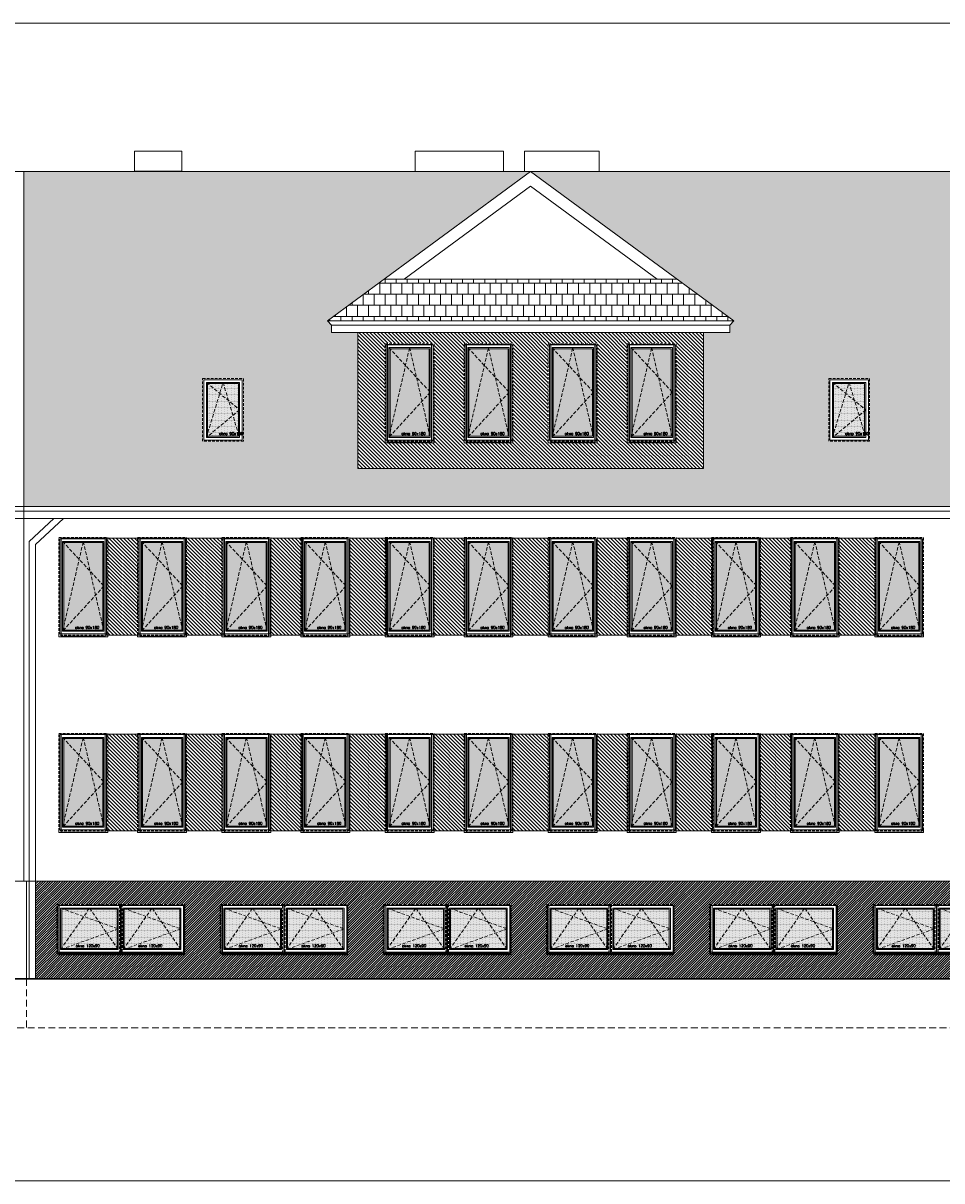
# Model space of a CAD drawing. Header units: millimetres. Extents: x 23192 to 177760, y -399809 to -79279.
# Tile 30 of 70: x 54940 to 56629, y -238865 to -236738. Entities that reach past the tile are written whole.
import ezdxf

# ---------------------------------------------------------------- set-up
doc = ezdxf.new("R2010")
doc.units = ezdxf.units.MM
for name, pattern in [('CACHE', [9.525, 6.35, -3.175]), ('CARKOVANA', [7.5, 5, -2.5]), ('HIDDEN', [9.525, 6.35, -3.175])]:
    doc.linetypes.add(name, pattern=pattern)
doc.layers.get('0').update_dxf_attribs({"lineweight": 0})
for name, color, linetype, lineweight in [('! opisy okien elewacja', 7, 'Continuous', 0), ('!! 0_ Istn-okna', 6, 'Continuous', 13), ('!! 0_ Istn-sciany', 3, 'Continuous', 30), ('!! 0_ WIDOK ELEWACJA', 4, 'Continuous', 0), ('!! 0_Istn-cienka', 4, 'Continuous', 9), ('!! 0_Istn-drzwi', 1, 'Continuous', 13), ('!! 1_Hatch dach', 252, 'Continuous', 5), ('!! 2_NOWE OKNA WIDOk - remont', 140, 'Continuous', 5), ('!! 2_TYNK OBRYS', 252, 'Continuous', 13)]:
    doc.layers.add(name, color=color, linetype=linetype, lineweight=lineweight)
doc.layers.add('!! 1_ELEWACJA KOLOR', color=7, linetype='Continuous', lineweight=13, true_color=0x6888bb)
doc.layers.add('!! 2_ELEWACJA COKÓŁ', color=9, linetype='Continuous', lineweight=13, true_color=0x808080)
doc.styles.add('TXT', font='simplex.shx')

# ---------------------------------------------------------------- blocks, each defined once
blk = doc.blocks.new('okno 90x180')
at = {"layer": '!! 1_Hatch dach', "true_color": 0x575757}
h = blk.add_hatch(dxfattribs=at)
h.set_pattern_fill('DOTS', color=251)
h.set_pattern_definition([(0, (-9632.3096, -11392.1331), (0.79375, 1.5875), [0, -1.5875])])
h.paths.add_polyline_path([(9, -10), (81, -10), (81, -171), (9, -171)])
at = {"layer": '!! 0_ Istn-okna', "linetype": 'CARKOVANA', "lineweight": 5}
blk.add_lwpolyline([(0, -1), (90, -1), (90, -180), (0, -180)], close=True, dxfattribs=at)
at = {"layer": '!! 0_ Istn-okna'}
for points in [[(2, -3), (88, -3), (88, -178), (2, -178)], [(7, -8), (83, -8), (83, -173), (7, -173)], [(9, -10), (81, -10), (81, -171), (9, -171)], [(0, -178), (90, -178), (90, -183), (0, -183)]]:
    blk.add_lwpolyline(points, close=True, dxfattribs=at)
at = {"layer": '!! 1_Hatch dach', "color": 251, "linetype": 'CACHE', "true_color": 0x575757}
for points in [[(7, -173), (45, -8), (83, -173)], [(7, -8), (83, -90), (7, -173)]]:
    blk.add_lwpolyline(points, dxfattribs=at)
at = {"insert": (30.1, -163.6), "char_height": 5, "attachment_point": 1, "style": 'TXT'}
blk.add_mtext_dynamic_manual_height_columns('okno 90x180', width=52.63, gutter_width=75, heights=[0], dxfattribs=at)
blk = doc.blocks.new('okno 115x115')
at = {"layer": '!! 1_Hatch dach', "true_color": 0x575757}
h = blk.add_hatch(dxfattribs=at)
h.set_pattern_fill('DOTS', color=251, angle=360)
h.set_pattern_definition([(360, (-21873.4686, 1906.5186), (0.79375, 1.5875), [0, -1.5875])])
h.paths.add_polyline_path([(-12259.7, 13266.7), (-12157.7, 13266.7), (-12157.7, 13194.7), (-12259.7, 13194.7)])
h = blk.add_hatch(dxfattribs=at)
h.set_pattern_fill('ANSI31', color=251, scale=0.2, angle=360)
h.paths.add_polyline_path([(-12264.2, 13187.7), (-12153.2, 13187.7), (-12153.2, 13182.7), (-12264.2, 13182.7)])
at = {"layer": '!! 0_ Istn-okna', "linetype": 'CARKOVANA', "lineweight": 5}
blk.add_lwpolyline([(-12268.7, 13275.7), (-12148.7, 13275.7), (-12148.7, 13185.7), (-12268.7, 13185.7)], close=True, dxfattribs=at)
at = {"layer": '!! 0_ Istn-okna'}
for points in [[(-12266.7, 13273.7), (-12150.7, 13273.7), (-12150.7, 13187.7), (-12266.7, 13187.7)], [(-12261.7, 13268.7), (-12155.7, 13268.7), (-12155.7, 13192.7), (-12261.7, 13192.7)], [(-12259.7, 13266.7), (-12157.7, 13266.7), (-12157.7, 13194.7), (-12259.7, 13194.7)], [(-12266.7, 13187.7), (-12150.7, 13187.7), (-12150.7, 13182.7), (-12266.7, 13182.7)]]:
    blk.add_lwpolyline(points, close=True, dxfattribs=at)
at = {"layer": '!! 1_Hatch dach', "color": 251, "linetype": 'CACHE', "true_color": 0x575757}
for points in [[(-12261.7, 13192.7), (-12208.7, 13268.7), (-12155.7, 13192.7)], [(-12261.7, 13268.7), (-12155.7, 13230.7), (-12261.7, 13192.7)]]:
    blk.add_lwpolyline(points, dxfattribs=at)
at = {"insert": (-12234.1, 13202.1), "char_height": 5, "attachment_point": 1, "style": 'TXT'}
blk.add_mtext_dynamic_manual_height_columns('okno 120x90', width=52.63, gutter_width=75, heights=[0], dxfattribs=at)
blk = doc.blocks.new('OKNO POŁACIOWE')
at = {"layer": '!! 1_Hatch dach', "true_color": 0x575757}
h = blk.add_hatch(dxfattribs=at)
h.set_pattern_fill('DOTS', color=251)
h.set_pattern_definition([(0, (62967.6391, -229507.4222), (0.79375, 1.5875), [0, -1.5875])])
h.paths.add_polyline_path([(72608.9, -218174.3), (72665.9, -218174.3), (72665.9, -218271.3), (72608.9, -218271.3)])
at = {"layer": '!! 0_ Istn-okna', "linetype": 'CARKOVANA', "lineweight": 5}
blk.add_lwpolyline([(72599.9, -218165.3), (72674.9, -218165.3), (72674.9, -218280.3), (72599.9, -218280.3)], close=True, dxfattribs=at)
at = {"layer": '!! 0_ Istn-okna'}
for points in [[(72601.9, -218167.3), (72672.9, -218167.3), (72672.9, -218278.3), (72601.9, -218278.3)], [(72606.9, -218172.3), (72667.9, -218172.3), (72667.9, -218273.3), (72606.9, -218273.3)], [(72608.9, -218174.3), (72665.9, -218174.3), (72665.9, -218271.3), (72608.9, -218271.3)]]:
    blk.add_lwpolyline(points, close=True, dxfattribs=at)
at = {"layer": '!! 1_Hatch dach', "color": 251, "linetype": 'CACHE', "true_color": 0x575757}
for points in [[(72606.9, -218273.3), (72637.4, -218172.3), (72667.9, -218273.3)], [(72606.9, -218172.3), (72667.9, -218222.8), (72606.9, -218273.3)]]:
    blk.add_lwpolyline(points, dxfattribs=at)
at = {"insert": (72630, -218263.9), "char_height": 5, "attachment_point": 1, "style": 'TXT'}
blk.add_mtext_dynamic_manual_height_columns('okno 90x180', width=52.63, gutter_width=75, heights=[0], dxfattribs=at)

msp = doc.modelspace()

# ---------------------------------------------------------------- hatches: boundary and pattern name
at = {"layer": '!! 1_ELEWACJA KOLOR', "true_color": 0xa78758}
h = msp.add_hatch(dxfattribs=at)
h.set_pattern_fill('ANSI31', color=45, scale=1.5, angle=-90)
h.paths.add_polyline_path([(56190.56903, -237306.48603), (56142.06903, -237306.48603), (55555.56903, -237306.48603), (55555.56903, -237556.44129), (56190.56903, -237556.44129)])
h.paths.add_polyline_path([(55905.56903, -237509.06821), (55905.56903, -237504.06821), (55905.56903, -237326.06821), (55995.56903, -237326.06821), (55995.56903, -237506.06821), (55995.56903, -237509.06821)], flags=16)
h.paths.add_polyline_path([(55907.56903, -237504.06821), (55907.56903, -237328.06821), (55993.56903, -237328.06821), (55993.56903, -237504.06821), (55991.06903, -237504.06821), (55991.06903, -237508.06821), (55910.06903, -237508.06821), (55910.06903, -237504.06821)], flags=0)
h.paths.add_polyline_path([(55840.56903, -237509.06821), (55750.56903, -237509.06821), (55750.56903, -237504.06821), (55750.56903, -237326.06821), (55840.56903, -237326.06821), (55840.56903, -237506.06821)], flags=16)
h.paths.add_polyline_path([(55838.56903, -237504.06821), (55836.06903, -237504.06821), (55836.06903, -237508.06821), (55755.06903, -237508.06821), (55755.06903, -237504.06821), (55752.56903, -237504.06821), (55752.56903, -237328.06821), (55838.56903, -237328.06821)], flags=0)
h.paths.add_polyline_path([(55912.56903, -237499.06821), (55912.56903, -237333.06821), (55988.56903, -237333.06821), (55988.56903, -237499.06821)], flags=0)
h.paths.add_polyline_path([(55912.56903, -237499.06821), (55914.56903, -237490.33136), (55914.56903, -237335.25242), (55914.40035, -237335.06821), (55950.1112, -237335.06821), (55950.56903, -237333.06821), (55951.02686, -237335.06821), (55986.56903, -237335.06821), (55986.56903, -237413.884), (55988.56903, -237416.06821), (55986.56903, -237418.25242), (55986.56903, -237497.06821), (55914.40035, -237497.06821)], flags=0)
h.paths.add_polyline_path([(55833.56903, -237499.06821), (55757.56903, -237499.06821), (55757.56903, -237333.06821), (55833.56903, -237333.06821)], flags=0)
h.paths.add_polyline_path([(55831.56903, -237497.06821), (55759.40035, -237497.06821), (55757.56903, -237499.06821), (55759.56903, -237490.33136), (55759.56903, -237335.25242), (55759.40035, -237335.06821), (55795.1112, -237335.06821), (55795.56903, -237333.06821), (55796.02686, -237335.06821), (55831.56903, -237335.06821), (55831.56903, -237413.884), (55833.56903, -237416.06821), (55831.56903, -237418.25242)], flags=0)
h.paths.add_polyline_path([(56050.56903, -237509.06821), (56050.56903, -237504.06821), (56050.56903, -237326.06821), (56140.56903, -237326.06821), (56140.56903, -237506.06821), (56140.56903, -237509.06821)], flags=16)
h.paths.add_polyline_path([(56052.56903, -237504.06821), (56052.56903, -237328.06821), (56138.56903, -237328.06821), (56138.56903, -237504.06821), (56136.06903, -237504.06821), (56136.06903, -237508.06821), (56055.06903, -237508.06821), (56055.06903, -237504.06821)], flags=0)
h.paths.add_polyline_path([(55695.56903, -237509.06821), (55605.56903, -237509.06821), (55605.56903, -237504.06821), (55605.56903, -237326.06821), (55695.56903, -237326.06821), (55695.56903, -237506.06821)], flags=16)
h.paths.add_polyline_path([(55693.56903, -237504.06821), (55691.06903, -237504.06821), (55691.06903, -237508.06821), (55610.06903, -237508.06821), (55610.06903, -237504.06821), (55607.56903, -237504.06821), (55607.56903, -237328.06821), (55693.56903, -237328.06821)], flags=0)
h.paths.add_polyline_path([(56057.56903, -237499.06821), (56057.56903, -237333.06821), (56133.56903, -237333.06821), (56133.56903, -237499.06821)], flags=0)
h.paths.add_polyline_path([(56057.56903, -237499.06821), (56059.56903, -237490.33136), (56059.56903, -237335.25242), (56059.40035, -237335.06821), (56095.1112, -237335.06821), (56095.56903, -237333.06821), (56096.02686, -237335.06821), (56131.56903, -237335.06821), (56131.56903, -237413.884), (56133.56903, -237416.06821), (56131.56903, -237418.25242), (56131.56903, -237497.06821), (56059.40035, -237497.06821)], flags=0)
h.paths.add_polyline_path([(55688.56903, -237499.06821), (55612.56903, -237499.06821), (55612.56903, -237333.06821), (55688.56903, -237333.06821)], flags=0)
h.paths.add_polyline_path([(55686.56903, -237497.06821), (55614.40035, -237497.06821), (55612.56903, -237499.06821), (55614.56903, -237490.33136), (55614.56903, -237335.25242), (55614.40035, -237335.06821), (55650.1112, -237335.06821), (55650.56903, -237333.06821), (55651.02686, -237335.06821), (55686.56903, -237335.06821), (55686.56903, -237413.884), (55688.56903, -237416.06821), (55686.56903, -237418.25242)], flags=0)
h.paths.add_polyline_path([(55634.39678, -237495.90858), (55684.51583, -237495.90858), (55684.51583, -237488.40858), (55634.39678, -237488.40858)], flags=8)
h.paths.add_polyline_path([(55779.39678, -237495.90858), (55829.51583, -237495.90858), (55829.51583, -237488.40858), (55779.39678, -237488.40858)], flags=8)
h.paths.add_polyline_path([(55934.39678, -237495.90858), (55984.51583, -237495.90858), (55984.51583, -237488.40858), (55934.39678, -237488.40858)], flags=8)
h.paths.add_polyline_path([(56079.39678, -237495.90858), (56129.51583, -237495.90858), (56129.51583, -237488.40858), (56079.39678, -237488.40858)], flags=8)
h = msp.add_hatch(dxfattribs=at)
h.set_pattern_fill('ANSI31', color=45, scale=1.5, angle=-90)
h.set_pattern_definition([(315, (3724.515, -90), (3.36759605, 3.36759605), [])])
h.paths.add_polyline_path([(55093.56903, -237684.26576), (55152.56903, -237684.26576), (55152.56903, -237862.26576), (55093.56903, -237862.26576)])
h = msp.add_hatch(dxfattribs=at)
h.set_pattern_fill('ANSI31', color=45, scale=1.5, angle=-90)
h.set_pattern_definition([(315, (3869.515, -90), (3.36759605, 3.36759605), [])])
h.paths.add_polyline_path([(55238.56903, -237684.26576), (55307.56903, -237684.26576), (55307.56903, -237862.26576), (55238.56903, -237862.26576)])
h = msp.add_hatch(dxfattribs=at)
h.set_pattern_fill('ANSI31', color=45, scale=1.5, angle=-90)
h.set_pattern_definition([(315, (4026.515, -90), (3.36759605, 3.36759605), [])])
h.paths.add_polyline_path([(55395.56903, -237684.26576), (55454.56903, -237684.26576), (55454.56903, -237862.26576), (55395.56903, -237862.26576)])
h = msp.add_hatch(dxfattribs=at)
h.set_pattern_fill('ANSI31', color=45, scale=1.5, angle=-90)
h.set_pattern_definition([(315, (4171.515, -90), (3.36759605, 3.36759605), [])])
h.paths.add_polyline_path([(55540.56903, -237684.26576), (55609.56903, -237684.26576), (55609.56903, -237862.26576), (55540.56903, -237862.26576)])
h = msp.add_hatch(dxfattribs=at)
h.set_pattern_fill('ANSI31', color=45, scale=1.5, angle=-90)
h.set_pattern_definition([(315, (4324.515, -90), (3.36759605, 3.36759605), [])])
h.paths.add_polyline_path([(55693.56903, -237684.26576), (55752.56903, -237684.26576), (55752.56903, -237862.26576), (55693.56903, -237862.26576)])
h = msp.add_hatch(dxfattribs=at)
h.set_pattern_fill('ANSI31', color=45, scale=1.5, angle=-90)
h.set_pattern_definition([(315, (4469.515, -90), (3.36759605, 3.36759605), [])])
h.paths.add_polyline_path([(55838.56903, -237684.26576), (55907.56903, -237684.26576), (55907.56903, -237862.26576), (55838.56903, -237862.26576)])
h = msp.add_hatch(dxfattribs=at)
h.set_pattern_fill('ANSI31', color=45, scale=1.5, angle=-90)
h.set_pattern_definition([(315, (4626.515, -90), (3.36759605, 3.36759605), [])])
h.paths.add_polyline_path([(55995.56903, -237684.26576), (56054.56903, -237684.26576), (56054.56903, -237862.26576), (55995.56903, -237862.26576)])
h = msp.add_hatch(dxfattribs=at)
h.set_pattern_fill('ANSI31', color=45, scale=1.5, angle=-90)
h.set_pattern_definition([(315, (4771.515, -90), (3.36759605, 3.36759605), [])])
h.paths.add_polyline_path([(56140.56903, -237684.26576), (56209.56903, -237684.26576), (56209.56903, -237862.26576), (56140.56903, -237862.26576)])
h = msp.add_hatch(dxfattribs=at)
h.set_pattern_fill('ANSI31', color=45, scale=1.5, angle=-90)
h.set_pattern_definition([(315, (4924.515, -90), (3.36759605, 3.36759605), [])])
h.paths.add_polyline_path([(56293.56903, -237684.26576), (56352.56903, -237684.26576), (56352.56903, -237862.26576), (56293.56903, -237862.26576)])
h = msp.add_hatch(dxfattribs=at)
h.set_pattern_fill('ANSI31', color=45, scale=1.5, angle=-90)
h.set_pattern_definition([(315, (5069.515, -90), (3.36759605, 3.36759605), [])])
h.paths.add_polyline_path([(56438.56903, -237684.26576), (56507.56903, -237684.26576), (56507.56903, -237862.26576), (56438.56903, -237862.26576)])
h = msp.add_hatch(dxfattribs=at)
h.set_pattern_fill('ANSI31', color=45, scale=1.5, angle=-90)
h.set_pattern_definition([(315, (3724.515, -450), (3.36759605, 3.36759605), [])])
h.paths.add_polyline_path([(55093.56903, -238044.26576), (55152.56903, -238044.26576), (55152.56903, -238222.26576), (55093.56903, -238222.26576)])
h = msp.add_hatch(dxfattribs=at)
h.set_pattern_fill('ANSI31', color=45, scale=1.5, angle=-90)
h.set_pattern_definition([(315, (3869.515, -450), (3.36759605, 3.36759605), [])])
h.paths.add_polyline_path([(55238.56903, -238044.26576), (55307.56903, -238044.26576), (55307.56903, -238222.26576), (55238.56903, -238222.26576)])
h = msp.add_hatch(dxfattribs=at)
h.set_pattern_fill('ANSI31', color=45, scale=1.5, angle=-90)
h.set_pattern_definition([(315, (4026.515, -450), (3.36759605, 3.36759605), [])])
h.paths.add_polyline_path([(55395.56903, -238044.26576), (55454.56903, -238044.26576), (55454.56903, -238222.26576), (55395.56903, -238222.26576)])
h = msp.add_hatch(dxfattribs=at)
h.set_pattern_fill('ANSI31', color=45, scale=1.5, angle=-90)
h.set_pattern_definition([(315, (4171.515, -450), (3.36759605, 3.36759605), [])])
h.paths.add_polyline_path([(55540.56903, -238044.26576), (55609.56903, -238044.26576), (55609.56903, -238222.26576), (55540.56903, -238222.26576)])
h = msp.add_hatch(dxfattribs=at)
h.set_pattern_fill('ANSI31', color=45, scale=1.5, angle=-90)
h.set_pattern_definition([(315, (4324.515, -450), (3.36759605, 3.36759605), [])])
h.paths.add_polyline_path([(55693.56903, -238044.26576), (55752.56903, -238044.26576), (55752.56903, -238222.26576), (55693.56903, -238222.26576)])
h = msp.add_hatch(dxfattribs=at)
h.set_pattern_fill('ANSI31', color=45, scale=1.5, angle=-90)
h.set_pattern_definition([(315, (4469.515, -450), (3.36759605, 3.36759605), [])])
h.paths.add_polyline_path([(55838.56903, -238044.26576), (55907.56903, -238044.26576), (55907.56903, -238222.26576), (55838.56903, -238222.26576)])
h = msp.add_hatch(dxfattribs=at)
h.set_pattern_fill('ANSI31', color=45, scale=1.5, angle=-90)
h.set_pattern_definition([(315, (4626.515, -450), (3.36759605, 3.36759605), [])])
h.paths.add_polyline_path([(55995.56903, -238044.26576), (56054.56903, -238044.26576), (56054.56903, -238222.26576), (55995.56903, -238222.26576)])
h = msp.add_hatch(dxfattribs=at)
h.set_pattern_fill('ANSI31', color=45, scale=1.5, angle=-90)
h.set_pattern_definition([(315, (4771.515, -450), (3.36759605, 3.36759605), [])])
h.paths.add_polyline_path([(56140.56903, -238044.26576), (56209.56903, -238044.26576), (56209.56903, -238222.26576), (56140.56903, -238222.26576)])
h = msp.add_hatch(dxfattribs=at)
h.set_pattern_fill('ANSI31', color=45, scale=1.5, angle=-90)
h.set_pattern_definition([(315, (4924.515, -450), (3.36759605, 3.36759605), [])])
h.paths.add_polyline_path([(56293.56903, -238044.26576), (56352.56903, -238044.26576), (56352.56903, -238222.26576), (56293.56903, -238222.26576)])
h = msp.add_hatch(dxfattribs=at)
h.set_pattern_fill('ANSI31', color=45, scale=1.5, angle=-90)
h.set_pattern_definition([(315, (5069.515, -450), (3.36759605, 3.36759605), [])])
h.paths.add_polyline_path([(56438.56903, -238044.26576), (56507.56903, -238044.26576), (56507.56903, -238222.26576), (56438.56903, -238222.26576)])
at = {"layer": '!! 1_Hatch dach', "true_color": 0x990000}
h = msp.add_hatch(dxfattribs=at)
h.set_pattern_fill('AR-B88', color=14, scale=0.1, angle=180)
h.paths.add_polyline_path([(58873.06903, -237010.26576), (55873.06903, -237010.26576), (56246.33593, -237284.71534), (56239.06903, -237292.97319), (56239.06903, -237306.48603), (56227.17773, -237306.48603), (56190.56903, -237306.48603), (56190.56903, -237556.44129), (55555.56903, -237556.44129), (55555.56903, -237306.48603), (55507.06903, -237306.48603), (55507.06903, -237292.97319), (55499.80212, -237284.71534), (55873.06903, -237010.26576), (54941.06903, -237010.26576), (54941.06903, -237626.08383), (56910.29832, -237626.08383), (57374.31903, -237217.7456), (57838.33974, -237626.08383), (59895.06903, -237626.08383), (59895.06903, -237010.26576), (58873.06903, -237010.26576), (59246.33593, -237284.71534), (59239.06903, -237292.97319), (59239.06903, -237306.48603), (59227.17773, -237306.48603), (59190.56903, -237306.48603), (59190.56903, -237556.44129), (58555.56903, -237556.44129), (58555.56903, -237306.48603), (58507.06903, -237306.48603), (58507.06903, -237292.97319), (58499.80212, -237284.71534)])
h.paths.add_polyline_path([(56496.06903, -237391.06821), (56496.06903, -237506.06821), (56421.06903, -237506.06821), (56421.06903, -237391.06821)], flags=16)
h.paths.add_polyline_path([(56489.06903, -237398.06821), (56489.06903, -237499.06821), (56428.06903, -237499.06821), (56428.06903, -237398.06821)], flags=0)
h.paths.add_polyline_path([(56487.06903, -237400.06821), (56487.06903, -237446.91247), (56489.06903, -237448.56821), (56487.06903, -237450.22394), (56487.06903, -237492.44526), (56488.46507, -237497.06821), (56430.48487, -237497.06821), (56428.06903, -237499.06821), (56430.06903, -237492.44526), (56430.06903, -237399.72394), (56430.48487, -237400.06821), (56457.96507, -237400.06821), (56458.56903, -237398.06821), (56459.17299, -237400.06821)], flags=0)
h.paths.add_polyline_path([(59495.06903, -237391.06821), (59570.06903, -237391.06821), (59570.06903, -237506.06821), (59495.06903, -237506.06821)], flags=16)
h.paths.add_polyline_path([(59502.06903, -237398.06821), (59563.06903, -237398.06821), (59563.06903, -237499.06821), (59502.06903, -237499.06821)], flags=0)
h.paths.add_polyline_path([(59504.06903, -237399.72394), (59504.48487, -237400.06821), (59531.96507, -237400.06821), (59532.56903, -237398.06821), (59533.17299, -237400.06821), (59561.06903, -237400.06821), (59561.06903, -237446.91247), (59563.06903, -237448.56821), (59561.06903, -237450.22394), (59561.06903, -237492.44526), (59562.46507, -237497.06821), (59504.48487, -237497.06821), (59502.06903, -237499.06821), (59504.06903, -237492.44526)], flags=0)
h.paths.add_polyline_path([(55345.06903, -237391.06821), (55345.06903, -237506.06821), (55270.06903, -237506.06821), (55270.06903, -237391.06821)], flags=16)
h.paths.add_polyline_path([(55338.06903, -237398.06821), (55338.06903, -237499.06821), (55277.06903, -237499.06821), (55277.06903, -237398.06821)], flags=0)
h.paths.add_polyline_path([(55336.06903, -237400.06821), (55336.06903, -237446.91247), (55338.06903, -237448.56821), (55336.06903, -237450.22394), (55336.06903, -237492.44526), (55337.46507, -237497.06821), (55279.48487, -237497.06821), (55277.06903, -237499.06821), (55279.06903, -237492.44526), (55279.06903, -237399.72394), (55279.48487, -237400.06821), (55306.96507, -237400.06821), (55307.56903, -237398.06821), (55308.17299, -237400.06821)], flags=0)
h.paths.add_polyline_path([(55298.89678, -237495.90858), (55349.01583, -237495.90858), (55349.01583, -237488.40858), (55298.89678, -237488.40858)], flags=24)
h.paths.add_polyline_path([(56449.89678, -237495.90858), (56500.01583, -237495.90858), (56500.01583, -237488.40858), (56449.89678, -237488.40858)], flags=24)
h.paths.add_polyline_path([(59523.89678, -237495.90858), (59574.01583, -237495.90858), (59574.01583, -237488.40858), (59523.89678, -237488.40858)], flags=24)
h = msp.add_hatch(dxfattribs=at)
h.set_pattern_fill('AR-B88', color=14, scale=0.1, angle=180)
h.paths.add_polyline_path([(56142.56989, -237208.41994), (55603.56816, -237208.41994), (55499.80212, -237284.71534), (56246.33593, -237284.71534)])
at = {"layer": '!! 2_ELEWACJA COKÓŁ', "true_color": 0x2b2b2c}
h = msp.add_hatch(dxfattribs=at)
h.set_pattern_fill('ANSI31', color=250)
h.set_pattern_definition([(45, (-4038.4983, -36130.5186), (-2.24506403, 2.24506403), [])])
h.paths.add_polyline_path([(56742.06903, -238314.26576), (54963.06903, -238314.26576), (54963.06903, -238494.26576), (56742.06903, -238494.26576), (56742.06903, -238489.26576), (56731.06903, -238489.26576), (56731.06903, -238449.26576), (56504.57562, -238449.26576), (56504.57562, -238357.26576), (56619.57562, -238357.26576), (56731.06903, -238357.26576), (56731.06903, -238349.26576), (56716.92188, -238349.26576), (56716.92188, -238345.35054), (56742.06903, -238345.35054)])
h.paths.add_polyline_path([(55719.57562, -238357.26576), (55836.57562, -238357.26576), (55836.57562, -238449.26576), (55604.57562, -238449.26576), (55604.57562, -238357.26576)], flags=16)
h.paths.add_polyline_path([(55717.57562, -238359.26576), (55717.57562, -238445.26576), (55606.57562, -238445.26576), (55606.57562, -238359.26576)], flags=0)
h.paths.add_polyline_path([(55712.57562, -238364.26576), (55712.57562, -238440.26576), (55611.57562, -238440.26576), (55611.57562, -238364.26576)], flags=0)
h.paths.add_polyline_path([(55662.07562, -238364.26576), (55663.40457, -238366.26576), (55710.57562, -238366.26576), (55710.57562, -238401.51328), (55712.57562, -238402.26576), (55710.57562, -238403.01823), (55710.57562, -238437.25586), (55711.24668, -238438.26576), (55616.89141, -238438.26576), (55611.57562, -238440.26576), (55613.57562, -238437.25586), (55613.57562, -238365.01823), (55616.89141, -238366.26576), (55660.74668, -238366.26576)], flags=0)
h.paths.add_polyline_path([(55721.57562, -238359.26576), (55832.57562, -238359.26576), (55832.57562, -238445.26576), (55721.57562, -238445.26576)], flags=0)
h.paths.add_polyline_path([(55726.57562, -238364.26576), (55827.57562, -238364.26576), (55827.57562, -238440.26576), (55726.57562, -238440.26576)], flags=0)
h.paths.add_polyline_path([(55731.89141, -238366.26576), (55775.74668, -238366.26576), (55777.07562, -238364.26576), (55778.40457, -238366.26576), (55825.57562, -238366.26576), (55825.57562, -238401.51328), (55827.57562, -238402.26576), (55825.57562, -238403.01823), (55825.57562, -238437.25586), (55826.24668, -238438.26576), (55731.89141, -238438.26576), (55726.57562, -238440.26576), (55728.57562, -238437.25586), (55728.57562, -238365.01823)], flags=0)
h.paths.add_polyline_path([(55536.57562, -238449.26576), (55304.57562, -238449.26576), (55304.57562, -238357.26576), (55419.57562, -238357.26576), (55536.57562, -238357.26576)], flags=16)
h.paths.add_polyline_path([(55532.57562, -238359.26576), (55532.57562, -238445.26576), (55421.57562, -238445.26576), (55421.57562, -238359.26576)], flags=0)
h.paths.add_polyline_path([(55527.57562, -238364.26576), (55527.57562, -238440.26576), (55426.57562, -238440.26576), (55426.57562, -238364.26576)], flags=0)
h.paths.add_polyline_path([(55525.57562, -238366.26576), (55525.57562, -238401.51328), (55527.57562, -238402.26576), (55525.57562, -238403.01823), (55525.57562, -238437.25586), (55526.24668, -238438.26576), (55431.89141, -238438.26576), (55426.57562, -238440.26576), (55428.57562, -238437.25586), (55428.57562, -238365.01823), (55431.89141, -238366.26576), (55475.74668, -238366.26576), (55477.07562, -238364.26576), (55478.40457, -238366.26576)], flags=0)
h.paths.add_polyline_path([(55417.57562, -238359.26576), (55417.57562, -238445.26576), (55306.57562, -238445.26576), (55306.57562, -238359.26576)], flags=0)
h.paths.add_polyline_path([(55412.57562, -238364.26576), (55412.57562, -238440.26576), (55311.57562, -238440.26576), (55311.57562, -238364.26576)], flags=0)
h.paths.add_polyline_path([(55904.57562, -238357.26576), (56019.57562, -238357.26576), (56136.57562, -238357.26576), (56136.57562, -238449.26576), (55904.57562, -238449.26576)], flags=16)
h.paths.add_polyline_path([(55410.57562, -238366.26576), (55410.57562, -238401.51328), (55412.57562, -238402.26576), (55410.57562, -238403.01823), (55410.57562, -238437.25586), (55411.24668, -238438.26576), (55316.89141, -238438.26576), (55311.57562, -238440.26576), (55313.57562, -238437.25586), (55313.57562, -238365.01823), (55316.89141, -238366.26576), (55360.74668, -238366.26576), (55362.07562, -238364.26576), (55363.40457, -238366.26576)], flags=0)
h.paths.add_polyline_path([(55906.57562, -238359.26576), (56017.57562, -238359.26576), (56017.57562, -238445.26576), (55906.57562, -238445.26576)], flags=0)
h.paths.add_polyline_path([(55911.57562, -238364.26576), (56012.57562, -238364.26576), (56012.57562, -238440.26576), (55911.57562, -238440.26576)], flags=0)
h.paths.add_polyline_path([(55913.57562, -238365.01823), (55916.89141, -238366.26576), (55960.74668, -238366.26576), (55962.07562, -238364.26576), (55963.40457, -238366.26576), (56010.57562, -238366.26576), (56010.57562, -238401.51328), (56012.57562, -238402.26576), (56010.57562, -238403.01823), (56010.57562, -238437.25586), (56011.24668, -238438.26576), (55916.89141, -238438.26576), (55911.57562, -238440.26576), (55913.57562, -238437.25586)], flags=0)
h.paths.add_polyline_path([(56021.57562, -238359.26576), (56132.57562, -238359.26576), (56132.57562, -238445.26576), (56021.57562, -238445.26576)], flags=0)
h.paths.add_polyline_path([(56026.57562, -238364.26576), (56127.57562, -238364.26576), (56127.57562, -238440.26576), (56026.57562, -238440.26576)], flags=0)
h.paths.add_polyline_path([(56028.57562, -238365.01823), (56031.89141, -238366.26576), (56075.74668, -238366.26576), (56077.07562, -238364.26576), (56078.40457, -238366.26576), (56125.57562, -238366.26576), (56125.57562, -238401.51328), (56127.57562, -238402.26576), (56125.57562, -238403.01823), (56125.57562, -238437.25586), (56126.24668, -238438.26576), (56031.89141, -238438.26576), (56026.57562, -238440.26576), (56028.57562, -238437.25586)], flags=0)
h.paths.add_polyline_path([(55236.57562, -238449.26576), (55004.57562, -238449.26576), (55004.57562, -238357.26576), (55119.57562, -238357.26576), (55236.57562, -238357.26576)], flags=16)
h.paths.add_polyline_path([(55232.57562, -238359.26576), (55232.57562, -238445.26576), (55121.57562, -238445.26576), (55121.57562, -238359.26576)], flags=0)
h.paths.add_polyline_path([(55227.57562, -238364.26576), (55227.57562, -238440.26576), (55126.57562, -238440.26576), (55126.57562, -238364.26576)], flags=0)
h.paths.add_polyline_path([(55225.57562, -238366.26576), (55225.57562, -238401.51328), (55227.57562, -238402.26576), (55225.57562, -238403.01823), (55225.57562, -238437.25586), (55226.24668, -238438.26576), (55131.89141, -238438.26576), (55126.57562, -238440.26576), (55128.57562, -238437.25586), (55128.57562, -238365.01823), (55131.89141, -238366.26576), (55175.74668, -238366.26576), (55177.07562, -238364.26576), (55178.40457, -238366.26576)], flags=0)
h.paths.add_polyline_path([(55117.57562, -238359.26576), (55117.57562, -238445.26576), (55006.57562, -238445.26576), (55006.57562, -238359.26576)], flags=0)
h.paths.add_polyline_path([(55112.57562, -238364.26576), (55112.57562, -238440.26576), (55011.57562, -238440.26576), (55011.57562, -238364.26576)], flags=0)
h.paths.add_polyline_path([(56204.57562, -238357.26576), (56319.57562, -238357.26576), (56436.57562, -238357.26576), (56436.57562, -238449.26576), (56204.57562, -238449.26576)], flags=16)
h.paths.add_polyline_path([(55110.57562, -238366.26576), (55110.57562, -238401.51328), (55112.57562, -238402.26576), (55110.57562, -238403.01823), (55110.57562, -238437.25586), (55111.24668, -238438.26576), (55016.89141, -238438.26576), (55011.57562, -238440.26576), (55013.57562, -238437.25586), (55013.57562, -238365.01823), (55016.89141, -238366.26576), (55060.74668, -238366.26576), (55062.07562, -238364.26576), (55063.40457, -238366.26576)], flags=0)
h.paths.add_polyline_path([(56206.57562, -238359.26576), (56317.57562, -238359.26576), (56317.57562, -238445.26576), (56206.57562, -238445.26576)], flags=0)
h.paths.add_polyline_path([(56211.57562, -238364.26576), (56312.57562, -238364.26576), (56312.57562, -238440.26576), (56211.57562, -238440.26576)], flags=0)
h.paths.add_polyline_path([(56213.57562, -238365.01823), (56216.89141, -238366.26576), (56260.74668, -238366.26576), (56262.07562, -238364.26576), (56263.40457, -238366.26576), (56310.57562, -238366.26576), (56310.57562, -238401.51328), (56312.57562, -238402.26576), (56310.57562, -238403.01823), (56310.57562, -238437.25586), (56311.24668, -238438.26576), (56216.89141, -238438.26576), (56211.57562, -238440.26576), (56213.57562, -238437.25586)], flags=0)
h.paths.add_polyline_path([(56321.57562, -238359.26576), (56432.57562, -238359.26576), (56432.57562, -238445.26576), (56321.57562, -238445.26576)], flags=0)
h.paths.add_polyline_path([(56326.57562, -238364.26576), (56427.57562, -238364.26576), (56427.57562, -238440.26576), (56326.57562, -238440.26576)], flags=0)
h.paths.add_polyline_path([(56328.57562, -238365.01823), (56331.89141, -238366.26576), (56375.74668, -238366.26576), (56377.07562, -238364.26576), (56378.40457, -238366.26576), (56425.57562, -238366.26576), (56425.57562, -238401.51328), (56427.57562, -238402.26576), (56425.57562, -238403.01823), (56425.57562, -238437.25586), (56426.24668, -238438.26576), (56331.89141, -238438.26576), (56326.57562, -238440.26576), (56328.57562, -238437.25586)], flags=0)
h.paths.add_polyline_path([(56350.40337, -238437.10613), (56399.57004, -238437.10613), (56399.57004, -238429.60613), (56350.40337, -238429.60613)], flags=8)
h.paths.add_polyline_path([(56235.40337, -238437.10613), (56284.57004, -238437.10613), (56284.57004, -238429.60613), (56235.40337, -238429.60613)], flags=8)
h.paths.add_polyline_path([(56050.40337, -238437.10613), (56099.57004, -238437.10613), (56099.57004, -238429.60613), (56050.40337, -238429.60613)], flags=8)
h.paths.add_polyline_path([(55935.40337, -238437.10613), (55984.57004, -238437.10613), (55984.57004, -238429.60613), (55935.40337, -238429.60613)], flags=8)
h.paths.add_polyline_path([(55750.40337, -238437.10613), (55799.57004, -238437.10613), (55799.57004, -238429.60613), (55750.40337, -238429.60613)], flags=8)
h.paths.add_polyline_path([(55635.40337, -238437.10613), (55684.57004, -238437.10613), (55684.57004, -238429.60613), (55635.40337, -238429.60613)], flags=8)
h.paths.add_polyline_path([(55450.40337, -238437.10613), (55499.57004, -238437.10613), (55499.57004, -238429.60613), (55450.40337, -238429.60613)], flags=8)
h.paths.add_polyline_path([(55335.40337, -238437.10613), (55384.57004, -238437.10613), (55384.57004, -238429.60613), (55335.40337, -238429.60613)], flags=8)
h.paths.add_polyline_path([(55150.40337, -238437.10613), (55199.57004, -238437.10613), (55199.57004, -238429.60613), (55150.40337, -238429.60613)], flags=8)
h.paths.add_polyline_path([(55035.40337, -238437.10613), (55084.57004, -238437.10613), (55084.57004, -238429.60613), (55035.40337, -238429.60613)], flags=8)

# ---------------------------------------------------------------- linework, layer by layer
at = {"layer": '! opisy okien elewacja'}
msp.add_lwpolyline([(53420.42771, -236737.82104), (60543.65378, -236737.82104), (60543.65378, -238865.24478), (53420.42771, -238865.24478)], close=True, dxfattribs=at)
at = {"layer": '!! 0_ Istn-sciany'}
msp.add_lwpolyline([(56742.06903, -238494.26576), (53667.06903, -238494.26576)], dxfattribs=at)
at = {"layer": '!! 0_ WIDOK ELEWACJA'}
for p, q in [((54941.06903, -237010.26576), (54941.06903, -238314.26576)), ((54951.06903, -237690.49077), (54951.06903, -238494.26576)), ((54963.06903, -237695.70429), (54963.06903, -238494.26576))]:
    msp.add_line(p, q, dxfattribs=at)
for points in [[(55145.06903, -236972.76576), (55232.06903, -236972.76576), (55232.06903, -237009.76576), (55145.06903, -237009.76576)], [(55661.06903, -236973.26576), (55823.06903, -236973.26576), (55823.06903, -237010.26576), (55661.06903, -237010.26576)], [(55862.06903, -236973.26576), (55999.06903, -236973.26576), (55999.06903, -237010.26576), (55862.06903, -237010.26576)], [(54941.06903, -237626.08383), (54941.06903, -237010.26576), (59895.06903, -237010.26576), (59895.06903, -237626.08383), (57838.33974, -237626.08383), (57374.31903, -237217.7456), (56910.29832, -237626.08383)], [(55610.06903, -237328.06821), (55691.06903, -237328.06821), (55691.06903, -237508.06821), (55610.06903, -237508.06821)], [(55755.06903, -237328.06821), (55836.06903, -237328.06821), (55836.06903, -237508.06821), (55755.06903, -237508.06821)], [(55910.06903, -237328.06821), (55991.06903, -237328.06821), (55991.06903, -237508.06821), (55910.06903, -237508.06821)], [(56055.06903, -237328.06821), (56136.06903, -237328.06821), (56136.06903, -237508.06821), (56055.06903, -237508.06821)], [(55010.06903, -237684.26576), (55091.06903, -237684.26576), (55091.06903, -237864.26576), (55010.06903, -237864.26576)], [(55155.06903, -237684.26576), (55236.06903, -237684.26576), (55236.06903, -237864.26576), (55155.06903, -237864.26576)], [(55310.06903, -237684.26576), (55391.06903, -237684.26576), (55391.06903, -237864.26576), (55310.06903, -237864.26576)], [(55455.06903, -237684.26576), (55536.06903, -237684.26576), (55536.06903, -237864.26576), (55455.06903, -237864.26576)], [(55610.06903, -237684.26576), (55691.06903, -237684.26576), (55691.06903, -237864.26576), (55610.06903, -237864.26576)], [(55755.06903, -237684.26576), (55836.06903, -237684.26576), (55836.06903, -237864.26576), (55755.06903, -237864.26576)], [(55910.06903, -237684.26576), (55991.06903, -237684.26576), (55991.06903, -237864.26576), (55910.06903, -237864.26576)], [(56055.06903, -237684.26576), (56136.06903, -237684.26576), (56136.06903, -237864.26576), (56055.06903, -237864.26576)], [(56210.06903, -237684.26576), (56291.06903, -237684.26576), (56291.06903, -237864.26576), (56210.06903, -237864.26576)], [(56355.06903, -237684.26576), (56436.06903, -237684.26576), (56436.06903, -237864.26576), (56355.06903, -237864.26576)], [(56510.06903, -237684.26576), (56591.06903, -237684.26576), (56591.06903, -237864.26576), (56510.06903, -237864.26576)], [(55010.06903, -238044.26576), (55091.06903, -238044.26576), (55091.06903, -238224.26576), (55010.06903, -238224.26576)], [(55155.06903, -238044.26576), (55236.06903, -238044.26576), (55236.06903, -238224.26576), (55155.06903, -238224.26576)], [(55310.06903, -238044.26576), (55391.06903, -238044.26576), (55391.06903, -238224.26576), (55310.06903, -238224.26576)], [(55455.06903, -238044.26576), (55536.06903, -238044.26576), (55536.06903, -238224.26576), (55455.06903, -238224.26576)], [(55610.06903, -238044.26576), (55691.06903, -238044.26576), (55691.06903, -238224.26576), (55610.06903, -238224.26576)], [(55755.06903, -238044.26576), (55836.06903, -238044.26576), (55836.06903, -238224.26576), (55755.06903, -238224.26576)], [(55910.06903, -238044.26576), (55991.06903, -238044.26576), (55991.06903, -238224.26576), (55910.06903, -238224.26576)], [(56055.06903, -238044.26576), (56136.06903, -238044.26576), (56136.06903, -238224.26576), (56055.06903, -238224.26576)], [(56210.06903, -238044.26576), (56291.06903, -238044.26576), (56291.06903, -238224.26576), (56210.06903, -238224.26576)], [(56355.06903, -238044.26576), (56436.06903, -238044.26576), (56436.06903, -238224.26576), (56355.06903, -238224.26576)], [(56510.06903, -238044.26576), (56591.06903, -238044.26576), (56591.06903, -238224.26576), (56510.06903, -238224.26576)], [(55236.57562, -238359.26576), (55236.57562, -238449.26576), (55006.57562, -238449.26576), (55006.57562, -238359.26576)], [(55536.57562, -238359.26576), (55536.57562, -238449.26576), (55306.57562, -238449.26576), (55306.57562, -238359.26576)], [(55836.57562, -238359.26576), (55836.57562, -238449.26576), (55606.57562, -238449.26576), (55606.57562, -238359.26576)], [(56136.57562, -238359.26576), (56136.57562, -238449.26576), (55906.57562, -238449.26576), (55906.57562, -238359.26576)], [(56436.57562, -238359.26576), (56436.57562, -238449.26576), (56206.57562, -238449.26576), (56206.57562, -238359.26576)], [(56736.57562, -238359.26576), (56736.57562, -238449.26576), (56506.57562, -238449.26576), (56506.57562, -238359.26576)]]:
    msp.add_lwpolyline(points, close=True, dxfattribs=at)
for points in [[(59895.06903, -237010.26576), (53582.06903, -237010.26576)], [(55499.80212, -237284.71534), (55873.06903, -237010.26576)], [(56246.33593, -237284.71534), (55873.06903, -237010.26576)], [(55640.44444, -237208.41994), (55873.06903, -237037.37954)], [(56105.69362, -237208.41994), (55873.06903, -237037.37954)], [(56142.56989, -237208.41994), (55603.56816, -237208.41994)], [(55499.80212, -237284.71534), (55507.06903, -237292.97319)], [(55499.80212, -237284.71534), (55507.06903, -237292.97319)], [(55499.80212, -237284.71534), (56246.33593, -237284.71534)], [(56246.33593, -237284.71534), (56239.06903, -237292.97319)], [(56246.33593, -237284.71534), (56239.06903, -237292.97319)], [(55507.06903, -237292.97319), (55507.06903, -237306.48603)], [(55507.06903, -237292.97319), (55507.06903, -237306.48603)], [(55507.06903, -237292.97319), (56239.06903, -237292.97319)], [(55604.06903, -237306.48603), (55507.06903, -237306.48603)], [(55518.96033, -237306.48603), (55507.06903, -237306.48603)], [(55604.06903, -237306.48603), (55507.06903, -237306.48603)], [(55518.96033, -237306.48603), (55507.06903, -237306.48603)], [(55555.56903, -237556.44129), (55555.56903, -237306.48603)], [(56190.56903, -237306.48603), (55555.56903, -237306.48603)], [(56142.06903, -237306.48603), (56239.06903, -237306.48603)], [(56190.56903, -237556.44129), (56190.56903, -237306.48603)], [(56190.56903, -237306.48603), (56239.06903, -237306.48603)], [(56227.17773, -237306.48603), (56239.06903, -237306.48603)], [(56227.17773, -237306.48603), (56239.06903, -237306.48603)], [(56239.06903, -237292.97319), (56239.06903, -237306.48603)], [(56239.06903, -237292.97319), (56239.06903, -237306.48603)], [(56190.56903, -237556.44129), (55555.56903, -237556.44129)], [(56910.29832, -237626.08383), (53582.06903, -237626.08383)], [(56900.9144, -237634.34168), (53582.06903, -237634.34168)], [(56885.55889, -237647.85452), (53582.06903, -237647.85452)], [(54951.06903, -237690.49077), (54996.73655, -237647.85452)], [(54963.06903, -237695.70429), (55014.32074, -237647.85452)], [(56742.06903, -238314.26576), (53667.06903, -238314.26576)], [(54946.06903, -238314.26576), (54946.06903, -238494.26576)]]:
    msp.add_lwpolyline(points, dxfattribs=at)
at = {"layer": '!! 0_Istn-cienka', "linetype": 'HIDDEN', "ltscale": 2}
for points in [[(54946.06903, -238494.26576), (54946.06903, -238584.26576)], [(53672.06903, -238584.26576), (56742.06903, -238584.26576)]]:
    msp.add_lwpolyline(points, dxfattribs=at)
at = {"layer": '!! 0_Istn-drzwi'}
msp.add_lwpolyline([(53582.06903, -237010.26576), (59895.06903, -237010.26576)], dxfattribs=at)
at = {"layer": '!! 2_TYNK OBRYS'}
for points in [[(55093.56903, -237684.26576), (55152.56903, -237684.26576), (55152.56903, -237862.26576), (55093.56903, -237862.26576)], [(55238.56903, -237684.26576), (55307.56903, -237684.26576), (55307.56903, -237862.26576), (55238.56903, -237862.26576)], [(55395.56903, -237684.26576), (55454.56903, -237684.26576), (55454.56903, -237862.26576), (55395.56903, -237862.26576)], [(55540.56903, -237684.26576), (55609.56903, -237684.26576), (55609.56903, -237862.26576), (55540.56903, -237862.26576)], [(55693.56903, -237684.26576), (55752.56903, -237684.26576), (55752.56903, -237862.26576), (55693.56903, -237862.26576)], [(55838.56903, -237684.26576), (55907.56903, -237684.26576), (55907.56903, -237862.26576), (55838.56903, -237862.26576)], [(55995.56903, -237684.26576), (56054.56903, -237684.26576), (56054.56903, -237862.26576), (55995.56903, -237862.26576)], [(56140.56903, -237684.26576), (56209.56903, -237684.26576), (56209.56903, -237862.26576), (56140.56903, -237862.26576)], [(56293.56903, -237684.26576), (56352.56903, -237684.26576), (56352.56903, -237862.26576), (56293.56903, -237862.26576)], [(56438.56903, -237684.26576), (56507.56903, -237684.26576), (56507.56903, -237862.26576), (56438.56903, -237862.26576)], [(55093.56903, -238044.26576), (55152.56903, -238044.26576), (55152.56903, -238222.26576), (55093.56903, -238222.26576)], [(55238.56903, -238044.26576), (55307.56903, -238044.26576), (55307.56903, -238222.26576), (55238.56903, -238222.26576)], [(55395.56903, -238044.26576), (55454.56903, -238044.26576), (55454.56903, -238222.26576), (55395.56903, -238222.26576)], [(55540.56903, -238044.26576), (55609.56903, -238044.26576), (55609.56903, -238222.26576), (55540.56903, -238222.26576)], [(55693.56903, -238044.26576), (55752.56903, -238044.26576), (55752.56903, -238222.26576), (55693.56903, -238222.26576)], [(55838.56903, -238044.26576), (55907.56903, -238044.26576), (55907.56903, -238222.26576), (55838.56903, -238222.26576)], [(55995.56903, -238044.26576), (56054.56903, -238044.26576), (56054.56903, -238222.26576), (55995.56903, -238222.26576)], [(56140.56903, -238044.26576), (56209.56903, -238044.26576), (56209.56903, -238222.26576), (56140.56903, -238222.26576)], [(56293.56903, -238044.26576), (56352.56903, -238044.26576), (56352.56903, -238222.26576), (56293.56903, -238222.26576)], [(56438.56903, -238044.26576), (56507.56903, -238044.26576), (56507.56903, -238222.26576), (56438.56903, -238222.26576)]]:
    msp.add_lwpolyline(points, close=True, dxfattribs=at)

# ---------------------------------------------------------------- block references
at = {"layer": '! opisy okien elewacja'}
for p in [(-17329.87974, -19225.77916), (-16178.87974, -19225.77916)]:
    msp.add_blockref('OKNO POŁACIOWE', p, dxfattribs=at)
at = {"layer": '!! 2_NOWE OKNA WIDOk - remont'}
for name, p in [('okno 90x180', (55605.56903, -237326.06821)), ('okno 90x180', (55750.56903, -237326.06821)), ('okno 90x180', (55905.56903, -237326.06821)), ('okno 90x180', (56050.56903, -237326.06821)), ('okno 90x180', (55005.56903, -237682.26576)), ('okno 90x180', (55150.56903, -237682.26576)), ('okno 90x180', (55305.56903, -237682.26576)), ('okno 90x180', (55450.56903, -237682.26576)), ('okno 90x180', (55605.56903, -237682.26576)), ('okno 90x180', (55750.56903, -237682.26576)), ('okno 90x180', (55905.56903, -237682.26576)), ('okno 90x180', (56050.56903, -237682.26576)), ('okno 90x180', (56205.56903, -237682.26576)), ('okno 90x180', (56350.56903, -237682.26576)), ('okno 90x180', (56505.56903, -237682.26576)), ('okno 90x180', (55005.56903, -238042.26576)), ('okno 90x180', (55150.56903, -238042.26576)), ('okno 90x180', (55305.56903, -238042.26576)), ('okno 90x180', (55450.56903, -238042.26576)), ('okno 90x180', (55605.56903, -238042.26576)), ('okno 90x180', (55750.56903, -238042.26576)), ('okno 90x180', (55905.56903, -238042.26576)), ('okno 90x180', (56050.56903, -238042.26576)), ('okno 90x180', (56205.56903, -238042.26576)), ('okno 90x180', (56350.56903, -238042.26576)), ('okno 90x180', (56505.56903, -238042.26576)), ('okno 115x115', (67270.73463, -251632.91753)), ('okno 115x115', (67385.73463, -251632.91753)), ('okno 115x115', (67570.73463, -251632.91753)), ('okno 115x115', (67685.73463, -251632.91753)), ('okno 115x115', (67870.73463, -251632.91753)), ('okno 115x115', (67985.73463, -251632.91753)), ('okno 115x115', (68170.73463, -251632.91753)), ('okno 115x115', (68285.73463, -251632.91753)), ('okno 115x115', (68470.73463, -251632.91753)), ('okno 115x115', (68585.73463, -251632.91753)), ('okno 115x115', (68770.73463, -251632.91753)), ('okno 115x115', (68885.73463, -251632.91753))]:
    msp.add_blockref(name, p, dxfattribs=at)

doc.saveas('drawing.dxf')
